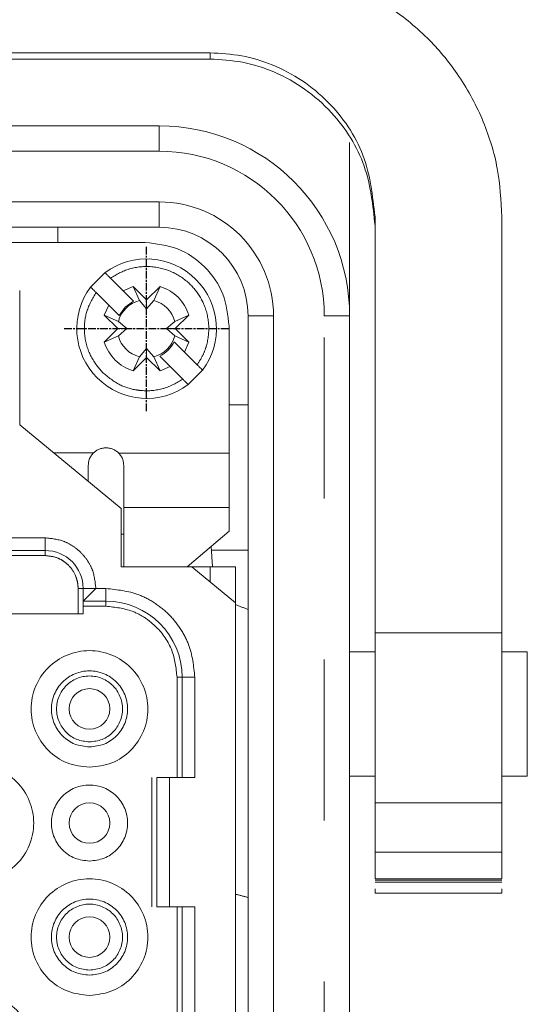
# Model space of a CAD drawing. Header units: millimetres. Extents: x 2665 to 40538, y 289 to 6965.
# Tile 57 of 68: x 10585 to 10625, y 3959 to 4037. Entities that reach past the tile are written whole.
import ezdxf

# ---------------------------------------------------------------- set-up
doc = ezdxf.new("R2010")
doc.units = ezdxf.units.MM
doc.header["$LTSCALE"] = 10
for name, pattern in [('AM_ISO08W050x2', [9, 6, -0.75, 1.5, -0.75]), ('CENTER2', [1.125, 0.75, -0.125, 0.125, -0.125]), ('PHANTOM', [12.7, 6.35, -1.27, 1.27, -1.27, 1.27, -1.27])]:
    doc.linetypes.add(name, pattern=pattern)
doc.layers.add('CEN', color=1, linetype='CENTER2', lineweight=25)
doc.layers.add('LineThick', color=7, linetype='Continuous', lineweight=13)

# ---------------------------------------------------------------- blocks, each defined once
blk = doc.blocks.new('ADSFASDF')
at = {"layer": 'CEN', "linetype": 'AM_ISO08W050x2', "ltscale": 0.01}
for p, q in [((5733.174, -11481.647), (5733.174, -11468.65)), ((5726.675, -11475.149), (5739.672, -11475.149))]:
    blk.add_line(p, q, dxfattribs=at)
blk = doc.blocks.new('VIEW CCC')
at = {"color": 7, "linetype": 'Continuous', "lineweight": 15}
for p, q in [((53852.544, 1218.738), (53916.544, 1218.738)), ((53852.544, 1218.251), (53916.544, 1218.251)), ((53856.544, 1212.98), (53912.544, 1212.98)), ((53927.544, 1197.98), (53927.544, 1211.667)), ((53929.544, 1205.807), (53929.544, 1172.974)), ((53939.544, 1172.974), (53939.544, 1205.807)), ((53912.544, 1204.98), (53856.544, 1204.98)), ((53904.544, 1204.98), (53904.544, 1203.78)), ((53911.444, 1203.78), (53898.844, 1203.78)), ((53907.131, 1200.262), (53908.262, 1201.393)), ((53908.692, 1200.964), (53909.701, 1199.955)), ((53909.701, 1199.955), (53910.475, 1200.312)), ((53910.475, 1200.312), (53911.544, 1199.243)), ((53910.475, 1200.312), (53910.98, 1199.204)), ((53911.544, 1199.243), (53912.614, 1200.312)), ((53912.108, 1199.204), (53912.614, 1200.312)), ((53901.544, 1189.38), (53901.544, 1199.98)), ((53908.569, 1198.823), (53907.56, 1199.832)), ((53909.701, 1199.955), (53910.508, 1199.148)), ((53908.212, 1198.05), (53908.569, 1198.823)), ((53909.376, 1198.016), (53908.569, 1198.823)), ((53909.845, 1198.679), (53909.376, 1198.016)), ((53910.508, 1199.148), (53909.845, 1198.679)), ((53910.98, 1199.204), (53911.544, 1198.543)), ((53911.544, 1199.243), (53911.544, 1198.543)), ((53911.544, 1198.543), (53912.108, 1199.204)), ((53909.282, 1196.98), (53908.212, 1198.05)), ((53909.32, 1197.544), (53908.212, 1198.05)), ((53914.877, 1198.05), (53913.768, 1197.544)), ((53914.877, 1198.05), (53913.807, 1196.98)), ((53919.544, 1081.98), (53919.544, 1197.98)), ((53927.544, 1197.98), (53927.544, 1081.98)), ((53908.212, 1195.91), (53909.282, 1196.98)), ((53909.282, 1196.98), (53909.981, 1196.98)), ((53909.981, 1196.98), (53909.32, 1197.544)), ((53909.32, 1196.416), (53909.981, 1196.98)), ((53913.768, 1197.544), (53913.107, 1196.98)), ((53913.107, 1196.98), (53913.768, 1196.416)), ((53913.807, 1196.98), (53913.107, 1196.98)), ((53913.807, 1196.98), (53914.877, 1195.91)), ((53918.044, 1187.162), (53918.044, 1197.18)), ((53908.212, 1195.91), (53909.32, 1196.416)), ((53913.768, 1196.416), (53914.877, 1195.91)), ((53911.544, 1195.417), (53910.98, 1194.756)), ((53911.544, 1194.717), (53911.544, 1195.417)), ((53912.108, 1194.756), (53911.544, 1195.417)), ((53913.712, 1195.943), (53914.519, 1195.136)), ((53914.877, 1195.91), (53914.519, 1195.136)), ((53910.98, 1194.756), (53910.475, 1193.647)), ((53911.544, 1194.717), (53910.475, 1193.647)), ((53912.614, 1193.647), (53911.544, 1194.717)), ((53912.614, 1193.647), (53912.108, 1194.756)), ((53913.388, 1194.005), (53912.581, 1194.812)), ((53914.519, 1195.136), (53915.528, 1194.127)), ((53913.388, 1194.005), (53912.614, 1193.647)), ((53914.397, 1192.996), (53913.388, 1194.005)), ((53915.958, 1193.698), (53914.826, 1192.566)), ((53919.544, 1190.98), (53918.044, 1190.98)), ((53909.544, 1182.78), (53901.544, 1189.38)), ((53909.544, 1178.18), (53909.544, 1182.78)), ((53909.744, 1182.88), (53909.744, 1178.18)), ((53918.044, 1181.014), (53918.044, 1182.88)), ((53909.544, 1180.78), (53909.744, 1180.78)), ((53914.744, 1178.18), (53918.044, 1181.014)), ((53898.544, 1179.48), (53903.544, 1179.48)), ((53916.73, 1178.18), (53916.627, 1179.796)), ((53915.12, 1178.18), (53909.544, 1178.18)), ((53918.544, 1175.355), (53915.12, 1178.18)), ((53915.12, 1178.18), (53916.544, 1178.18)), ((53916.544, 1178.18), (53918.544, 1178.18)), ((53918.544, 1178.18), (53918.544, 1175.355)), ((53906.544, 1176.48), (53906.544, 1175.48)), ((53906.544, 1175.48), (53908.344, 1175.48)), ((53918.544, 1104.605), (53918.544, 1175.355)), ((53906.544, 1174.48), (53862.544, 1174.48)), ((53906.544, 1175.08), (53906.544, 1174.48)), ((53929.544, 1172.974), (53939.544, 1172.974)), ((53929.544, 1172.974), (53929.544, 1159.585)), ((53939.544, 1172.974), (53939.544, 1159.585)), ((53929.544, 1171.48), (53927.544, 1171.48)), ((53941.544, 1171.48), (53939.544, 1171.48)), ((53941.544, 1161.68), (53941.544, 1171.48)), ((53914.344, 1169.48), (53914.344, 1161.58)), ((53912.344, 1161.58), (53912.344, 1151.38)), ((53915.344, 1161.58), (53913.344, 1161.58)), ((53927.544, 1161.68), (53929.544, 1161.68)), ((53939.544, 1161.68), (53941.544, 1161.68)), ((53929.544, 1159.585), (53939.544, 1159.585)), ((53939.544, 1155.676), (53929.544, 1155.676)), ((53929.544, 1153.583), (53939.544, 1153.583)), ((53929.544, 1153.583), (53929.544, 1153.567)), ((53939.544, 1153.567), (53929.544, 1153.567)), ((53939.544, 1153.478), (53929.544, 1153.478)), ((53939.544, 1153.567), (53939.544, 1153.583)), ((53939.544, 1153.327), (53929.544, 1153.327)), ((53929.544, 1152.456), (53929.544, 1152.778)), ((53939.544, 1152.778), (53939.544, 1152.456)), ((53939.544, 1152.456), (53929.544, 1152.456)), ((53913.344, 1151.38), (53915.344, 1151.38)), ((53914.344, 1151.38), (53914.344, 1128.58))]:
    blk.add_line(p, q, dxfattribs=at)
at = {"color": 8, "linetype": 'PHANTOM', "lineweight": 0}
for p, q in [((53916.544, 1218.738), (53916.544, 1218.251)), ((53912.544, 1212.98), (53912.544, 1210.98)), ((53912.544, 1210.98), (53856.544, 1210.98)), ((53856.544, 1206.98), (53912.544, 1206.98)), ((53912.544, 1206.98), (53912.544, 1204.98)), ((53921.544, 1197.98), (53919.544, 1197.98)), ((53921.544, 1197.98), (53921.544, 1081.98)), ((53925.544, 1081.98), (53925.544, 1197.98)), ((53927.544, 1197.98), (53925.544, 1197.98)), ((53907.36, 1187.178), (53904.211, 1187.18)), ((53909.346, 1187.16), (53918.044, 1187.162)), ((53918.044, 1182.88), (53909.744, 1182.88)), ((53898.544, 1180.48), (53903.544, 1180.48)), ((53903.544, 1180.48), (53903.544, 1179.48)), ((53903.544, 1179.48), (53903.544, 1179.08)), ((53916.645, 1179.508), (53919.544, 1179.508)), ((53898.544, 1179.08), (53903.544, 1179.08)), ((53916.544, 1178.18), (53916.544, 1177.005)), ((53906.144, 1176.48), (53906.144, 1174.48)), ((53906.144, 1176.48), (53906.544, 1176.48)), ((53906.544, 1176.48), (53907.544, 1176.48)), ((53907.544, 1176.48), (53908.344, 1176.48)), ((53908.344, 1176.48), (53908.344, 1175.48)), ((53908.344, 1175.48), (53908.344, 1175.08)), ((53906.544, 1175.08), (53908.344, 1175.08)), ((53913.944, 1169.48), (53914.344, 1169.48)), ((53913.944, 1161.58), (53913.944, 1169.48)), ((53915.344, 1169.48), (53914.344, 1169.48)), ((53915.344, 1169.48), (53915.344, 1161.58)), ((53911.944, 1151.38), (53911.944, 1161.58)), ((53913.344, 1161.58), (53913.344, 1151.38)), ((53913.944, 1128.58), (53913.944, 1151.38)), ((53915.344, 1151.38), (53915.344, 1128.58))]:
    blk.add_line(p, q, dxfattribs=at)
at = {"color": 7, "linetype": 'Continuous', "lineweight": 15, "flags": 128}
blk.add_lwpolyline([(53907.544, 1176.48), (53907.349, 1176.285), (53907.162, 1176.097), (53906.989, 1175.924), (53906.837, 1175.773), (53906.713, 1175.648), (53906.62, 1175.556), (53906.563, 1175.499), (53906.544, 1175.48)], dxfattribs=at)
at = {"color": 7, "linetype": 'Continuous', "lineweight": 15}
for centre in [(53907.044, 1166.98), (53907.044, 1157.98), (53907.044, 1148.98)]:
    blk.add_circle(centre, 1.6, dxfattribs=at)
for centre, radius, start, end in [((53912.544, 1197.98), 15, 0, 90), ((53912.544, 1197.98), 7, 0, 90), ((53911.544, 1196.98), 5.5, 323.3636, 126.6364), ((53911.544, 1196.98), 5.5, 143.3636, 306.6364), ((53911.544, 1196.98), 2.294, 104.23528, 165.76472), ((53911.544, 1196.98), 2.294, 14.23528, 75.76472), ((53911.544, 1196.98), 2.294, 194.23528, 255.76472), ((53911.544, 1196.98), 2.294, 284.23528, 345.76472), ((53903.544, 1176.48), 3, 0, 90), ((53908.344, 1169.48), 6, 0, 90)]:
    blk.add_arc(centre, radius, start, end, dxfattribs=at)
at = {"color": 8, "linetype": 'PHANTOM', "lineweight": 0}
for centre, radius, start, end in [((53912.544, 1197.98), 13, 0, 90), ((53912.544, 1197.98), 9, 0, 90), ((53928.998, 1190.98), 40, 254.85086, 256.32983)]:
    blk.add_arc(centre, radius, start, end, dxfattribs=at)
blk.add_ellipse((53943.14, 1190.98), major_axis=(40, 0), ratio=0.500003, start_param=4.05015, end_param=4.081474, dxfattribs=at)
at = {"color": 7, "linetype": 'Continuous', "lineweight": 15}
for points, knots in [([(53939.544, 1205.807), (53939.473, 1207.085), (53939.329, 1209.639), (53938.162, 1213.404), (53936.345, 1216.835), (53933.846, 1219.891), (53930.857, 1222.373), (53927.342, 1224.258), (53923.54, 1225.472), (53920.869, 1225.625), (53919.544, 1225.701)], [0, 0, 0, 0, 0.125112, 0.250018, 0.381772, 0.500027, 0.628259, 0.750084, 0.875998, 1, 1, 1, 1]), ([(53916.544, 1218.738), (53917.382, 1218.693), (53919.06, 1218.601), (53921.525, 1217.834), (53923.851, 1216.62), (53926.51, 1214.399), (53928.988, 1210.786), (53929.359, 1207.467), (53929.544, 1205.807)], [0, 0, 0, 0, 0.120804, 0.242117, 0.371172, 0.501136, 0.750545, 1, 1, 1, 1]), ([(53916.544, 1218.251), (53917.4, 1218.201), (53919.154, 1218.099), (53921.707, 1217.266), (53924.116, 1215.918), (53926.764, 1213.545), (53929.053, 1209.881), (53929.381, 1206.699), (53929.544, 1205.108)], [0, 0, 0, 0, 0.115406, 0.236322, 0.364324, 0.500747, 0.750237, 1, 1, 1, 1]), ([(53918.044, 1197.18), (53917.945, 1198.045), (53917.747, 1199.774), (53916.22, 1201.956), (53914.039, 1203.482), (53912.309, 1203.681), (53911.444, 1203.78)], [0, 0, 0, 0, 0.250008, 0.5, 0.750002, 1, 1, 1, 1]), ([(53908.262, 1201.393), (53908.268, 1201.388), (53908.279, 1201.378), (53908.354, 1201.304), (53908.437, 1201.221), (53908.513, 1201.144), (53908.599, 1201.057), (53908.66, 1200.995), (53908.692, 1200.964)], [0, 0, 0, 0, 0.22457, 0.465507, 0.592713, 0.724193, 0.859992, 1, 1, 1, 1]), ([(53907.56, 1199.832), (53907.529, 1199.863), (53907.469, 1199.923), (53907.362, 1200.03), (53907.27, 1200.123), (53907.2, 1200.192), (53907.146, 1200.247), (53907.137, 1200.256), (53907.131, 1200.262)], [0, 0, 0, 0, 0.139061, 0.269059, 0.500917, 0.628118, 0.758392, 1, 1, 1, 1]), ([(53912.614, 1200.312), (53912.872, 1200.21), (53913.388, 1200.004), (53914.04, 1199.475), (53914.569, 1198.824), (53914.774, 1198.308), (53914.877, 1198.05)], [0, 0, 0, 0, 0.249994, 0.499996, 0.750013, 1, 1, 1, 1]), ([(53910.475, 1193.647), (53910.216, 1193.75), (53909.7, 1193.955), (53909.049, 1194.485), (53908.52, 1195.136), (53908.314, 1195.652), (53908.212, 1195.91)], [0, 0, 0, 0, 0.249996, 0.499996, 0.749982, 1, 1, 1, 1]), ([(53912.581, 1194.812), (53912.818, 1194.952), (53913.292, 1195.232), (53913.572, 1195.706), (53913.712, 1195.943)], [0, 0, 0, 0, 0.499976, 1, 1, 1, 1]), ([(53915.528, 1194.127), (53915.559, 1194.096), (53915.62, 1194.036), (53915.726, 1193.93), (53915.819, 1193.837), (53915.888, 1193.767), (53915.943, 1193.713), (53915.952, 1193.704), (53915.958, 1193.698)], [0, 0, 0, 0, 0.139064, 0.26914, 0.500902, 0.628153, 0.758425, 1, 1, 1, 1]), ([(53914.826, 1192.566), (53914.821, 1192.571), (53914.809, 1192.582), (53914.735, 1192.656), (53914.652, 1192.739), (53914.576, 1192.816), (53914.489, 1192.903), (53914.428, 1192.964), (53914.397, 1192.996)], [0, 0, 0, 0, 0.2245971, 0.4654991, 0.5927781, 0.7242646, 0.8599847, 1, 1, 1, 1]), ([(53906.944, 1186.18), (53906.961, 1186.343), (53906.988, 1186.608), (53907.155, 1186.947), (53907.292, 1187.101), (53907.36, 1187.178)], [0, 0, 0, 0, 0.447994, 0.723683, 1, 1, 1, 1]), ([(53907.362, 1187.177), (53907.43, 1187.237), (53907.566, 1187.357), (53907.81, 1187.482), (53908.072, 1187.564), (53908.253, 1187.575), (53908.344, 1187.58)], [0, 0, 0, 0, 0.249962, 0.499984, 0.749988, 1, 1, 1, 1]), ([(53908.344, 1187.58), (53908.437, 1187.574), (53908.623, 1187.564), (53908.89, 1187.478), (53909.138, 1187.347), (53909.276, 1187.222), (53909.345, 1187.159)], [0, 0, 0, 0, 0.25001, 0.500015, 0.750019, 1, 1, 1, 1]), ([(53909.346, 1187.16), (53909.412, 1187.083), (53909.544, 1186.929), (53909.703, 1186.596), (53909.729, 1186.338), (53909.744, 1186.18)], [0, 0, 0, 0, 0.27944, 0.557677, 1, 1, 1, 1]), ([(53918.044, 1187.162), (53918.044, 1186.671), (53918.044, 1185.688), (53918.044, 1184.386), (53918.044, 1183.359), (53918.044, 1183.04), (53918.044, 1182.88)], [0, 0, 0, 0, 0.249999, 0.500003, 0.750011, 1, 1, 1, 1]), ([(53906.944, 1184.925), (53906.944, 1184.943), (53906.944, 1185.281), (53906.944, 1185.743), (53906.944, 1186.18)], [0, 0, 0, 0, 0.0545225, 1, 1, 1, 1]), ([(53909.744, 1186.18), (53909.744, 1185.789), (53909.744, 1185.007), (53909.744, 1184.026), (53909.744, 1183.258), (53909.744, 1183.006), (53909.744, 1182.88)], [0, 0, 0, 0, 0.250012, 0.500016, 0.750007, 1, 1, 1, 1]), ([(53906.544, 1175.48), (53906.544, 1175.474), (53906.544, 1175.462), (53906.544, 1175.369), (53906.544, 1175.237), (53906.544, 1175.132), (53906.544, 1175.08)], [0, 0, 0, 0, 0.2500131, 0.4998862, 0.7500242, 1, 1, 1, 1]), ([(53907.044, 1162.38), (53907.646, 1162.449), (53908.85, 1162.587), (53910.382, 1163.651), (53911.405, 1165.171), (53911.764, 1166.98), (53911.405, 1168.786), (53910.382, 1170.317), (53908.85, 1171.34), (53907.044, 1171.699), (53905.238, 1171.34), (53903.707, 1170.317), (53902.684, 1168.786), (53902.325, 1166.98), (53902.684, 1165.171), (53903.707, 1163.651), (53905.238, 1162.587), (53906.442, 1162.449), (53907.044, 1162.38)], [0, 0, 0, 0, 0.0624999, 0.1250006, 0.1875017, 0.2500023, 0.3124989, 0.3749999, 0.4375006, 0.5000005, 0.5624999, 0.6250006, 0.6875017, 0.7499982, 0.8124989, 0.8749999, 0.9375006, 1, 1, 1, 1]), ([(53907.044, 1163.98), (53906.652, 1164.025), (53905.866, 1164.115), (53904.868, 1164.809), (53904.2, 1165.8), (53903.966, 1166.98), (53904.2, 1168.158), (53904.868, 1169.156), (53905.866, 1169.824), (53907.044, 1170.058), (53908.222, 1169.824), (53909.221, 1169.156), (53909.888, 1168.158), (53910.122, 1166.98), (53909.888, 1165.8), (53909.221, 1164.809), (53908.222, 1164.115), (53907.437, 1164.025), (53907.044, 1163.98)], [0, 0, 0, 0, 0.062499, 0.125002, 0.1875, 0.250003, 0.312499, 0.374997, 0.4375, 0.499999, 0.562499, 0.625002, 0.6875, 0.749996, 0.812499, 0.874997, 0.9375, 1, 1, 1, 1]), ([(53907.044, 1164.38), (53906.704, 1164.419), (53906.023, 1164.497), (53905.158, 1165.098), (53904.58, 1165.958), (53904.377, 1166.98), (53904.58, 1168.001), (53905.158, 1168.866), (53906.023, 1169.444), (53907.044, 1169.647), (53908.065, 1169.444), (53908.931, 1168.866), (53909.509, 1168.001), (53909.712, 1166.98), (53909.509, 1165.958), (53908.931, 1165.098), (53908.065, 1164.497), (53907.385, 1164.419), (53907.044, 1164.38)], [0, 0, 0, 0, 0.062499, 0.124999, 0.1875, 0.250003, 0.312499, 0.375, 0.437501, 0.499999, 0.562499, 0.624999, 0.6875, 0.749996, 0.812499, 0.875, 0.937501, 1, 1, 1, 1]), ([(53898.044, 1153.38), (53898.646, 1153.449), (53899.85, 1153.587), (53901.382, 1154.651), (53902.405, 1156.171), (53902.764, 1157.98), (53902.405, 1159.786), (53901.382, 1161.317), (53899.85, 1162.34), (53898.044, 1162.7), (53896.238, 1162.34), (53894.707, 1161.317), (53893.684, 1159.786), (53893.325, 1157.98), (53893.684, 1156.171), (53894.707, 1154.651), (53896.238, 1153.587), (53897.442, 1153.449), (53898.044, 1153.38)], [0, 0, 0, 0, 0.0625, 0.125001, 0.187499, 0.249999, 0.3125, 0.375001, 0.437499, 0.499999, 0.5625, 0.624999, 0.6875, 0.75, 0.812501, 0.874999, 0.937499, 1, 1, 1, 1]), ([(53913.344, 1161.58), (53913.213, 1161.58), (53912.951, 1161.58), (53912.621, 1161.58), (53912.389, 1161.58), (53912.359, 1161.58), (53912.344, 1161.58)], [0, 0, 0, 0, 0.250001, 0.499984, 0.750014, 1, 1, 1, 1]), ([(53907.044, 1154.98), (53907.437, 1155.025), (53908.222, 1155.115), (53909.221, 1155.809), (53909.888, 1156.8), (53910.122, 1157.98), (53909.888, 1159.158), (53909.221, 1160.156), (53908.222, 1160.824), (53907.044, 1161.058), (53905.866, 1160.824), (53904.868, 1160.156), (53904.2, 1159.158), (53903.966, 1157.98), (53904.201, 1156.8), (53904.868, 1155.809), (53905.866, 1155.115), (53906.652, 1155.025), (53907.044, 1154.98)], [0, 0, 0, 0, 0.062501, 0.125, 0.187503, 0.25, 0.312503, 0.375001, 0.4375, 0.500001, 0.562501, 0.625, 0.687498, 0.750001, 0.812497, 0.875001, 0.9375, 1, 1, 1, 1]), ([(53929.544, 1155.676), (53929.544, 1156.27), (53929.544, 1157.458), (53929.544, 1158.876), (53929.544, 1159.585)], [0, 0, 0, 0, 0.499998, 1, 1, 1, 1]), ([(53939.544, 1159.585), (53939.544, 1158.876), (53939.544, 1157.458), (53939.544, 1156.27), (53939.544, 1155.676)], [0, 0, 0, 0, 0.500002, 1, 1, 1, 1]), ([(53929.544, 1153.583), (53929.544, 1153.777), (53929.544, 1154.165), (53929.544, 1155.172), (53929.544, 1155.676)], [0, 0, 0, 0, 0.49998, 1, 1, 1, 1]), ([(53939.544, 1155.676), (53939.544, 1155.172), (53939.544, 1154.165), (53939.544, 1153.777), (53939.544, 1153.583)], [0, 0, 0, 0, 0.50002, 1, 1, 1, 1]), ([(53907.044, 1144.38), (53907.646, 1144.449), (53908.85, 1144.587), (53910.382, 1145.651), (53911.405, 1147.171), (53911.764, 1148.98), (53911.405, 1150.786), (53910.382, 1152.317), (53908.85, 1153.34), (53907.044, 1153.699), (53905.238, 1153.34), (53903.707, 1152.317), (53902.684, 1150.786), (53902.325, 1148.98), (53902.684, 1147.171), (53903.707, 1145.651), (53905.238, 1144.587), (53906.442, 1144.449), (53907.044, 1144.38)], [0, 0, 0, 0, 0.0624999, 0.1250006, 0.1875017, 0.2500023, 0.3124989, 0.3749999, 0.4375006, 0.5000005, 0.5624999, 0.6250006, 0.6875017, 0.7499982, 0.8124989, 0.8749999, 0.9375006, 1, 1, 1, 1]), ([(53907.044, 1145.98), (53906.652, 1146.025), (53905.866, 1146.115), (53904.868, 1146.809), (53904.2, 1147.8), (53903.966, 1148.98), (53904.201, 1150.158), (53904.868, 1151.156), (53905.866, 1151.824), (53907.044, 1152.058), (53908.222, 1151.824), (53909.221, 1151.156), (53909.888, 1150.158), (53910.122, 1148.98), (53909.888, 1147.8), (53909.221, 1146.809), (53908.222, 1146.115), (53907.437, 1146.025), (53907.044, 1145.98)], [0, 0, 0, 0, 0.062499, 0.125001, 0.187499, 0.250002, 0.312498, 0.375001, 0.4375, 0.499999, 0.562499, 0.624998, 0.687501, 0.749997, 0.8125, 0.874998, 0.9375, 1, 1, 1, 1]), ([(53907.044, 1146.38), (53906.704, 1146.419), (53906.023, 1146.497), (53905.158, 1147.098), (53904.58, 1147.958), (53904.377, 1148.98), (53904.58, 1150.001), (53905.158, 1150.866), (53906.023, 1151.444), (53907.044, 1151.647), (53908.065, 1151.444), (53908.931, 1150.866), (53909.509, 1150.001), (53909.712, 1148.98), (53909.509, 1147.958), (53908.931, 1147.098), (53908.065, 1146.497), (53907.385, 1146.419), (53907.044, 1146.38)], [0, 0, 0, 0, 0.062499, 0.124999, 0.1875, 0.250003, 0.312499, 0.375, 0.437501, 0.499999, 0.562499, 0.624999, 0.6875, 0.749996, 0.812499, 0.875, 0.937501, 1, 1, 1, 1]), ([(53912.344, 1151.38), (53912.359, 1151.38), (53912.389, 1151.38), (53912.621, 1151.38), (53912.951, 1151.38), (53913.213, 1151.38), (53913.344, 1151.38)], [0, 0, 0, 0, 0.2499858, 0.5000164, 0.7499992, 1, 1, 1, 1]), ([(53898.044, 1135.38), (53898.646, 1135.449), (53899.85, 1135.587), (53901.382, 1136.651), (53902.405, 1138.171), (53902.764, 1139.98), (53902.405, 1141.786), (53901.382, 1143.317), (53899.85, 1144.34), (53898.044, 1144.7), (53896.238, 1144.34), (53894.707, 1143.317), (53893.684, 1141.786), (53893.325, 1139.98), (53893.684, 1138.171), (53894.707, 1136.651), (53896.238, 1135.587), (53897.442, 1135.449), (53898.044, 1135.38)], [0, 0, 0, 0, 0.0625, 0.125, 0.187498, 0.249999, 0.3125, 0.375001, 0.437499, 0.499999, 0.5625, 0.624999, 0.6875, 0.750001, 0.812501, 0.874999, 0.9375, 1, 1, 1, 1])]:
    blk.add_open_spline(points, degree=3, knots=knots, dxfattribs=at)
at = {"color": 8, "linetype": 'PHANTOM', "lineweight": 0}
for points, knots in [([(53908.692, 1200.964), (53909.173, 1201.249), (53909.668, 1201.541), (53910.768, 1201.852), (53911.97, 1201.968), (53913.663, 1201.511), (53914.622, 1200.833), (53915.042, 1200.412), (53915.428, 1200.014), (53915.757, 1199.536), (53916.226, 1198.539), (53916.386, 1197.934), (53916.474, 1196.776), (53916.41, 1196.157), (53916.17, 1195.341), (53915.974, 1194.817), (53915.679, 1194.361), (53915.528, 1194.127)], [0, 0, 0, 0, 0.1209644, 0.1242437, 0.2498657, 0.3787164, 0.4996768, 0.5007807, 0.5087483, 0.6207639, 0.6247079, 0.7496691, 0.7534407, 0.8785833, 0.8817335, 0.9392736, 1, 1, 1, 1]), ([(53908.079, 1193.515), (53907.72, 1193.943), (53907.35, 1194.383), (53906.864, 1195.418), (53906.704, 1196.02), (53906.649, 1196.727), (53906.628, 1197.313), (53906.769, 1198.462), (53907.279, 1199.345), (53907.56, 1199.832)], [0, 0, 0, 0, 0.24189, 0.248454, 0.499665, 0.505972, 0.558338, 0.756522, 1, 1, 1, 1]), ([(53914.397, 1192.996), (53913.915, 1192.711), (53913.421, 1192.418), (53912.321, 1192.107), (53911.701, 1192.048), (53910.995, 1192.109), (53910.412, 1192.184), (53909.302, 1192.51), (53908.514, 1193.158), (53908.079, 1193.515)], [0, 0, 0, 0, 0.241892, 0.248452, 0.499668, 0.505972, 0.558333, 0.756533, 1, 1, 1, 1]), ([(53903.544, 1180.48), (53904.047, 1180.426), (53904.824, 1180.343), (53905.756, 1179.845), (53906.392, 1179.328), (53906.909, 1178.692), (53907.408, 1177.76), (53907.491, 1176.983), (53907.544, 1176.48)], [0, 0, 0, 0, 0.2394419, 0.3696375, 0.4999959, 0.6301875, 0.7605441, 1, 1, 1, 1]), ([(53903.544, 1179.08), (53903.872, 1179.045), (53904.378, 1178.991), (53904.983, 1178.666), (53905.26, 1178.442), (53905.402, 1178.299), (53905.648, 1178.047), (53905.931, 1177.601), (53906.068, 1177.125), (53906.103, 1176.943), (53906.117, 1176.862), (53906.138, 1176.703), (53906.142, 1176.562), (53906.144, 1176.48)], [0, 0, 0, 0, 0.240264, 0.369792, 0.499875, 0.501734, 0.51815, 0.759354, 0.879408, 0.881228, 0.896452, 0.939389, 1, 1, 1, 1]), ([(53908.344, 1176.48), (53909.225, 1176.386), (53910.584, 1176.241), (53912.215, 1175.369), (53913.329, 1174.465), (53914.233, 1173.351), (53915.105, 1171.719), (53915.25, 1170.36), (53915.344, 1169.48)], [0, 0, 0, 0, 0.239443, 0.369669, 0.499995, 0.630228, 0.760553, 1, 1, 1, 1]), ([(53908.344, 1175.08), (53909.053, 1175.004), (53910.143, 1174.887), (53911.449, 1174.185), (53912.605, 1173.243), (53913.697, 1171.671), (53913.862, 1170.207), (53913.944, 1169.48)], [0, 0, 0, 0, 0.241208, 0.371187, 0.50118, 0.752136, 1, 1, 1, 1])]:
    blk.add_open_spline(points, degree=3, knots=knots, dxfattribs=at)
at = {"layer": 'LineThick', "color": 6}
blk.add_blockref('ADSFASDF', (48178.37, 12672.129), dxfattribs=at)

msp = doc.modelspace()

# ---------------------------------------------------------------- block references
at = {"lineweight": -3}
msp.add_blockref('VIEW CCC', (-43316.267, 2815.564), dxfattribs=at)

doc.saveas('drawing.dxf')
